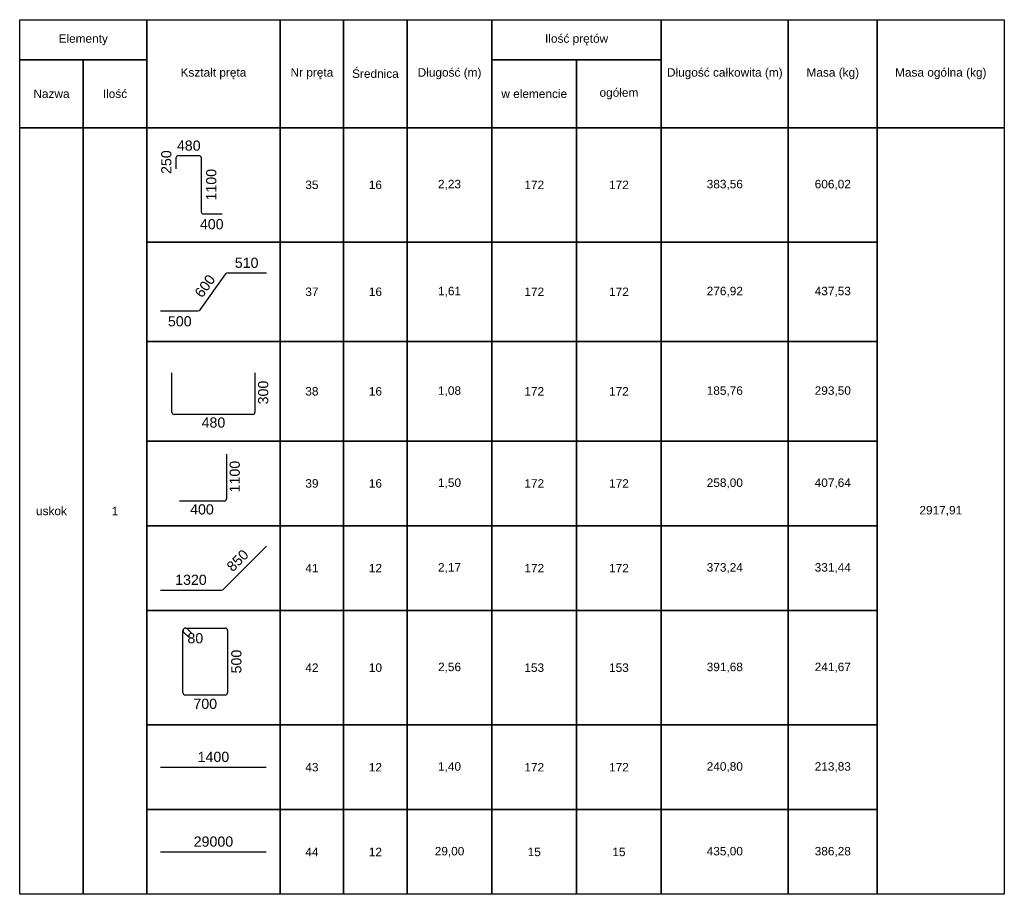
# Model space of a CAD drawing. Extents: x -257438 to 242612, y -74624 to 75879.
# Tile 2 of 21: x 97915 to 102565, y -10542 to -6412. Entities that reach past the tile are written whole.
import ezdxf
from ezdxf.enums import TextEntityAlignment as Align

# ---------------------------------------------------------------- set-up
doc = ezdxf.new("R2010")
doc.units = 0
doc.header["$LTSCALE"] = 10
doc.header["$MEASUREMENT"] = 0
doc.layers.add('RCAD_tabele zbrojenia', color=7, linetype='Continuous')
doc.styles.add('style2', font='arial.ttf', dxfattribs={"height": 40})

msp = doc.modelspace()

# ---------------------------------------------------------------- linework, layer by layer
at = {"layer": 'RCAD_tabele zbrojenia', "color": 1}
for p, q in [((97914.82435, -6411.82099), (102564.82435, -6411.82099)), ((97914.82435, -10541.82099), (97914.82435, -6411.82099)), ((97914.82435, -6411.82099), (98514.82435, -6411.82099)), ((97914.82435, -6601.82099), (97914.82435, -6411.82099)), ((98514.82435, -6411.82099), (98514.82435, -6601.82099)), ((98514.82435, -6411.82099), (99144.82435, -6411.82099)), ((98514.82435, -6921.82099), (98514.82435, -6411.82099)), ((99144.82435, -6411.82099), (99444.82435, -6411.82099)), ((99144.82435, -6921.82099), (99144.82435, -6411.82099)), ((99144.82435, -6411.82099), (99144.82435, -6921.82099)), ((99444.82435, -6411.82099), (99444.82435, -6921.82099)), ((99444.82435, -6411.82099), (99744.82435, -6411.82099)), ((99444.82435, -6921.82099), (99444.82435, -6411.82099)), ((99744.82435, -6411.82099), (99744.82435, -6921.82099)), ((99744.82435, -6411.82099), (100144.82435, -6411.82099)), ((99744.82435, -6921.82099), (99744.82435, -6411.82099)), ((100144.82435, -6411.82099), (100144.82435, -6921.82099)), ((100144.82435, -6411.82099), (100944.82435, -6411.82099)), ((100144.82435, -6601.82099), (100144.82435, -6411.82099)), ((100944.82435, -6411.82099), (100944.82435, -6601.82099)), ((100944.82435, -6411.82099), (101544.82435, -6411.82099)), ((100944.82435, -6921.82099), (100944.82435, -6411.82099)), ((101544.82435, -6411.82099), (101544.82435, -6921.82099)), ((101544.82435, -6411.82099), (101964.82435, -6411.82099)), ((101544.82435, -6921.82099), (101544.82435, -6411.82099)), ((101964.82435, -6411.82099), (101964.82435, -6921.82099)), ((101964.82435, -6411.82099), (102564.82435, -6411.82099)), ((101964.82435, -6921.82099), (101964.82435, -6411.82099)), ((102564.82435, -6411.82099), (102564.82435, -10541.82099)), ((102564.82435, -6411.82099), (102564.82435, -6921.82099)), ((97914.82435, -6601.82099), (98214.82435, -6601.82099)), ((97914.82435, -6921.82099), (97914.82435, -6601.82099)), ((98514.82435, -6601.82099), (97914.82435, -6601.82099)), ((98214.82435, -6601.82099), (98214.82435, -6921.82099)), ((98214.82435, -6601.82099), (98514.82435, -6601.82099)), ((98214.82435, -6921.82099), (98214.82435, -6601.82099)), ((98514.82435, -6601.82099), (98514.82435, -6921.82099)), ((100144.82435, -6601.82099), (100544.82435, -6601.82099)), ((100144.82435, -6921.82099), (100144.82435, -6601.82099)), ((100944.82435, -6601.82099), (100144.82435, -6601.82099)), ((100544.82435, -6601.82099), (100544.82435, -6921.82099)), ((100544.82435, -6601.82099), (100944.82435, -6601.82099)), ((100544.82435, -6921.82099), (100544.82435, -6601.82099)), ((100944.82435, -6601.82099), (100944.82435, -6921.82099)), ((98214.82435, -6921.82099), (97914.82435, -6921.82099)), ((97914.82435, -6921.82099), (98214.82435, -6921.82099)), ((97914.82435, -10541.82099), (97914.82435, -6921.82099)), ((98514.82435, -6921.82099), (98214.82435, -6921.82099)), ((98214.82435, -6921.82099), (98214.82435, -10541.82099)), ((98214.82435, -6921.82099), (98514.82435, -6921.82099)), ((98214.82435, -10541.82099), (98214.82435, -6921.82099)), ((99144.82435, -6921.82099), (98514.82435, -6921.82099)), ((98514.82435, -6921.82099), (98514.82435, -10541.82099)), ((98514.82435, -6921.82099), (99144.82435, -6921.82099)), ((98514.82435, -7461.82099), (98514.82435, -6921.82099)), ((99444.82435, -6921.82099), (99144.82435, -6921.82099)), ((99144.82435, -6921.82099), (99144.82435, -7461.82099)), ((99144.82435, -6921.82099), (99444.82435, -6921.82099)), ((99144.82435, -7461.82099), (99144.82435, -6921.82099)), ((99744.82435, -6921.82099), (99444.82435, -6921.82099)), ((99444.82435, -6921.82099), (99444.82435, -7461.82099)), ((99444.82435, -6921.82099), (99744.82435, -6921.82099)), ((99444.82435, -7461.82099), (99444.82435, -6921.82099)), ((100144.82435, -6921.82099), (99744.82435, -6921.82099)), ((99744.82435, -6921.82099), (99744.82435, -7461.82099)), ((99744.82435, -6921.82099), (100144.82435, -6921.82099)), ((99744.82435, -7461.82099), (99744.82435, -6921.82099)), ((100544.82435, -6921.82099), (100144.82435, -6921.82099)), ((100144.82435, -6921.82099), (100144.82435, -7461.82099)), ((100144.82435, -6921.82099), (100544.82435, -6921.82099)), ((100144.82435, -7461.82099), (100144.82435, -6921.82099)), ((100944.82435, -6921.82099), (100544.82435, -6921.82099)), ((100544.82435, -6921.82099), (100544.82435, -7461.82099)), ((100544.82435, -6921.82099), (100944.82435, -6921.82099)), ((100544.82435, -7461.82099), (100544.82435, -6921.82099)), ((101544.82435, -6921.82099), (100944.82435, -6921.82099)), ((100944.82435, -6921.82099), (100944.82435, -7461.82099)), ((100944.82435, -6921.82099), (101544.82435, -6921.82099)), ((100944.82435, -7461.82099), (100944.82435, -6921.82099)), ((101964.82435, -6921.82099), (101544.82435, -6921.82099)), ((101544.82435, -6921.82099), (101544.82435, -7461.82099)), ((101544.82435, -6921.82099), (101964.82435, -6921.82099)), ((101544.82435, -7461.82099), (101544.82435, -6921.82099)), ((102564.82435, -6921.82099), (101964.82435, -6921.82099)), ((101964.82435, -6921.82099), (102564.82435, -6921.82099)), ((101964.82435, -10541.82099), (101964.82435, -6921.82099)), ((101964.82435, -6921.82099), (101964.82435, -7461.82099)), ((102564.82435, -6921.82099), (102564.82435, -10541.82099)), ((99144.82435, -7461.82099), (98514.82435, -7461.82099)), ((98514.82435, -7461.82099), (99144.82435, -7461.82099)), ((98514.82435, -7931.82099), (98514.82435, -7461.82099)), ((99444.82435, -7461.82099), (99144.82435, -7461.82099)), ((99144.82435, -7461.82099), (99144.82435, -7931.82099)), ((99144.82435, -7461.82099), (99444.82435, -7461.82099)), ((99144.82435, -7931.82099), (99144.82435, -7461.82099)), ((99744.82435, -7461.82099), (99444.82435, -7461.82099)), ((99444.82435, -7461.82099), (99444.82435, -7931.82099)), ((99444.82435, -7461.82099), (99744.82435, -7461.82099)), ((99444.82435, -7931.82099), (99444.82435, -7461.82099)), ((100144.82435, -7461.82099), (99744.82435, -7461.82099)), ((99744.82435, -7461.82099), (99744.82435, -7931.82099)), ((99744.82435, -7461.82099), (100144.82435, -7461.82099)), ((99744.82435, -7931.82099), (99744.82435, -7461.82099)), ((100544.82435, -7461.82099), (100144.82435, -7461.82099)), ((100144.82435, -7461.82099), (100144.82435, -7931.82099)), ((100144.82435, -7461.82099), (100544.82435, -7461.82099)), ((100144.82435, -7931.82099), (100144.82435, -7461.82099)), ((100944.82435, -7461.82099), (100544.82435, -7461.82099)), ((100544.82435, -7461.82099), (100544.82435, -7931.82099)), ((100544.82435, -7461.82099), (100944.82435, -7461.82099)), ((100544.82435, -7931.82099), (100544.82435, -7461.82099)), ((101544.82435, -7461.82099), (100944.82435, -7461.82099)), ((100944.82435, -7461.82099), (100944.82435, -7931.82099)), ((100944.82435, -7461.82099), (101544.82435, -7461.82099)), ((100944.82435, -7931.82099), (100944.82435, -7461.82099)), ((101964.82435, -7461.82099), (101544.82435, -7461.82099)), ((101544.82435, -7461.82099), (101544.82435, -7931.82099)), ((101544.82435, -7461.82099), (101964.82435, -7461.82099)), ((101544.82435, -7931.82099), (101544.82435, -7461.82099)), ((101964.82435, -7461.82099), (101964.82435, -7931.82099)), ((99144.82435, -7931.82099), (98514.82435, -7931.82099)), ((98514.82435, -7931.82099), (99144.82435, -7931.82099)), ((98514.82435, -8401.82099), (98514.82435, -7931.82099)), ((99444.82435, -7931.82099), (99144.82435, -7931.82099)), ((99144.82435, -7931.82099), (99144.82435, -8401.82099)), ((99144.82435, -7931.82099), (99444.82435, -7931.82099)), ((99144.82435, -8401.82099), (99144.82435, -7931.82099)), ((99744.82435, -7931.82099), (99444.82435, -7931.82099)), ((99444.82435, -7931.82099), (99444.82435, -8401.82099)), ((99444.82435, -7931.82099), (99744.82435, -7931.82099)), ((99444.82435, -8401.82099), (99444.82435, -7931.82099)), ((100144.82435, -7931.82099), (99744.82435, -7931.82099)), ((99744.82435, -7931.82099), (99744.82435, -8401.82099)), ((99744.82435, -7931.82099), (100144.82435, -7931.82099)), ((99744.82435, -8401.82099), (99744.82435, -7931.82099)), ((100544.82435, -7931.82099), (100144.82435, -7931.82099)), ((100144.82435, -7931.82099), (100144.82435, -8401.82099)), ((100144.82435, -7931.82099), (100544.82435, -7931.82099)), ((100144.82435, -8401.82099), (100144.82435, -7931.82099)), ((100944.82435, -7931.82099), (100544.82435, -7931.82099)), ((100544.82435, -7931.82099), (100544.82435, -8401.82099)), ((100544.82435, -7931.82099), (100944.82435, -7931.82099)), ((100544.82435, -8401.82099), (100544.82435, -7931.82099)), ((101544.82435, -7931.82099), (100944.82435, -7931.82099)), ((100944.82435, -7931.82099), (100944.82435, -8401.82099)), ((100944.82435, -7931.82099), (101544.82435, -7931.82099)), ((100944.82435, -8401.82099), (100944.82435, -7931.82099)), ((101964.82435, -7931.82099), (101544.82435, -7931.82099)), ((101544.82435, -7931.82099), (101544.82435, -8401.82099)), ((101544.82435, -7931.82099), (101964.82435, -7931.82099)), ((101544.82435, -8401.82099), (101544.82435, -7931.82099)), ((101964.82435, -7931.82099), (101964.82435, -8401.82099)), ((99144.82435, -8401.82099), (98514.82435, -8401.82099)), ((98514.82435, -8401.82099), (99144.82435, -8401.82099)), ((98514.82435, -8801.82099), (98514.82435, -8401.82099)), ((99444.82435, -8401.82099), (99144.82435, -8401.82099)), ((99144.82435, -8401.82099), (99144.82435, -8801.82099)), ((99144.82435, -8401.82099), (99444.82435, -8401.82099)), ((99144.82435, -8801.82099), (99144.82435, -8401.82099)), ((99744.82435, -8401.82099), (99444.82435, -8401.82099)), ((99444.82435, -8401.82099), (99444.82435, -8801.82099)), ((99444.82435, -8401.82099), (99744.82435, -8401.82099)), ((99444.82435, -8801.82099), (99444.82435, -8401.82099)), ((100144.82435, -8401.82099), (99744.82435, -8401.82099)), ((99744.82435, -8401.82099), (99744.82435, -8801.82099)), ((99744.82435, -8401.82099), (100144.82435, -8401.82099)), ((99744.82435, -8801.82099), (99744.82435, -8401.82099)), ((100544.82435, -8401.82099), (100144.82435, -8401.82099)), ((100144.82435, -8401.82099), (100144.82435, -8801.82099)), ((100144.82435, -8401.82099), (100544.82435, -8401.82099)), ((100144.82435, -8801.82099), (100144.82435, -8401.82099)), ((100944.82435, -8401.82099), (100544.82435, -8401.82099)), ((100544.82435, -8401.82099), (100544.82435, -8801.82099)), ((100544.82435, -8401.82099), (100944.82435, -8401.82099)), ((100544.82435, -8801.82099), (100544.82435, -8401.82099)), ((101544.82435, -8401.82099), (100944.82435, -8401.82099)), ((100944.82435, -8401.82099), (100944.82435, -8801.82099)), ((100944.82435, -8401.82099), (101544.82435, -8401.82099)), ((100944.82435, -8801.82099), (100944.82435, -8401.82099)), ((101964.82435, -8401.82099), (101544.82435, -8401.82099)), ((101544.82435, -8401.82099), (101544.82435, -8801.82099)), ((101544.82435, -8401.82099), (101964.82435, -8401.82099)), ((101544.82435, -8801.82099), (101544.82435, -8401.82099)), ((101964.82435, -8401.82099), (101964.82435, -8801.82099)), ((99144.82435, -8801.82099), (98514.82435, -8801.82099)), ((98514.82435, -8801.82099), (99144.82435, -8801.82099)), ((98514.82435, -9201.82099), (98514.82435, -8801.82099)), ((99444.82435, -8801.82099), (99144.82435, -8801.82099)), ((99144.82435, -8801.82099), (99144.82435, -9201.82099)), ((99144.82435, -8801.82099), (99444.82435, -8801.82099)), ((99144.82435, -9201.82099), (99144.82435, -8801.82099)), ((99744.82435, -8801.82099), (99444.82435, -8801.82099)), ((99444.82435, -8801.82099), (99444.82435, -9201.82099)), ((99444.82435, -8801.82099), (99744.82435, -8801.82099)), ((99444.82435, -9201.82099), (99444.82435, -8801.82099)), ((100144.82435, -8801.82099), (99744.82435, -8801.82099)), ((99744.82435, -8801.82099), (99744.82435, -9201.82099)), ((99744.82435, -8801.82099), (100144.82435, -8801.82099)), ((99744.82435, -9201.82099), (99744.82435, -8801.82099)), ((100544.82435, -8801.82099), (100144.82435, -8801.82099)), ((100144.82435, -8801.82099), (100144.82435, -9201.82099)), ((100144.82435, -8801.82099), (100544.82435, -8801.82099)), ((100144.82435, -9201.82099), (100144.82435, -8801.82099)), ((100944.82435, -8801.82099), (100544.82435, -8801.82099)), ((100544.82435, -8801.82099), (100544.82435, -9201.82099)), ((100544.82435, -8801.82099), (100944.82435, -8801.82099)), ((100544.82435, -9201.82099), (100544.82435, -8801.82099)), ((101544.82435, -8801.82099), (100944.82435, -8801.82099)), ((100944.82435, -8801.82099), (100944.82435, -9201.82099)), ((100944.82435, -8801.82099), (101544.82435, -8801.82099)), ((100944.82435, -9201.82099), (100944.82435, -8801.82099)), ((101964.82435, -8801.82099), (101544.82435, -8801.82099)), ((101544.82435, -8801.82099), (101544.82435, -9201.82099)), ((101544.82435, -8801.82099), (101964.82435, -8801.82099)), ((101544.82435, -9201.82099), (101544.82435, -8801.82099)), ((101964.82435, -8801.82099), (101964.82435, -9201.82099)), ((99144.82435, -9201.82099), (98514.82435, -9201.82099)), ((98514.82435, -9201.82099), (99144.82435, -9201.82099)), ((98514.82435, -9741.82099), (98514.82435, -9201.82099)), ((99444.82435, -9201.82099), (99144.82435, -9201.82099)), ((99144.82435, -9201.82099), (99144.82435, -9741.82099)), ((99144.82435, -9201.82099), (99444.82435, -9201.82099)), ((99144.82435, -9741.82099), (99144.82435, -9201.82099)), ((99744.82435, -9201.82099), (99444.82435, -9201.82099)), ((99444.82435, -9201.82099), (99444.82435, -9741.82099)), ((99444.82435, -9201.82099), (99744.82435, -9201.82099)), ((99444.82435, -9741.82099), (99444.82435, -9201.82099)), ((100144.82435, -9201.82099), (99744.82435, -9201.82099)), ((99744.82435, -9201.82099), (99744.82435, -9741.82099)), ((99744.82435, -9201.82099), (100144.82435, -9201.82099)), ((99744.82435, -9741.82099), (99744.82435, -9201.82099)), ((100544.82435, -9201.82099), (100144.82435, -9201.82099)), ((100144.82435, -9201.82099), (100144.82435, -9741.82099)), ((100144.82435, -9201.82099), (100544.82435, -9201.82099)), ((100144.82435, -9741.82099), (100144.82435, -9201.82099)), ((100944.82435, -9201.82099), (100544.82435, -9201.82099)), ((100544.82435, -9201.82099), (100544.82435, -9741.82099)), ((100544.82435, -9201.82099), (100944.82435, -9201.82099)), ((100544.82435, -9741.82099), (100544.82435, -9201.82099)), ((101544.82435, -9201.82099), (100944.82435, -9201.82099)), ((100944.82435, -9201.82099), (100944.82435, -9741.82099)), ((100944.82435, -9201.82099), (101544.82435, -9201.82099)), ((100944.82435, -9741.82099), (100944.82435, -9201.82099)), ((101964.82435, -9201.82099), (101544.82435, -9201.82099)), ((101544.82435, -9201.82099), (101544.82435, -9741.82099)), ((101544.82435, -9201.82099), (101964.82435, -9201.82099)), ((101544.82435, -9741.82099), (101544.82435, -9201.82099)), ((101964.82435, -9201.82099), (101964.82435, -9741.82099)), ((99144.82435, -9741.82099), (98514.82435, -9741.82099)), ((98514.82435, -9741.82099), (99144.82435, -9741.82099)), ((98514.82435, -10141.82099), (98514.82435, -9741.82099)), ((99444.82435, -9741.82099), (99144.82435, -9741.82099)), ((99144.82435, -9741.82099), (99144.82435, -10141.82099)), ((99144.82435, -9741.82099), (99444.82435, -9741.82099)), ((99144.82435, -10141.82099), (99144.82435, -9741.82099)), ((99744.82435, -9741.82099), (99444.82435, -9741.82099)), ((99444.82435, -9741.82099), (99444.82435, -10141.82099)), ((99444.82435, -9741.82099), (99744.82435, -9741.82099)), ((99444.82435, -10141.82099), (99444.82435, -9741.82099)), ((100144.82435, -9741.82099), (99744.82435, -9741.82099)), ((99744.82435, -9741.82099), (99744.82435, -10141.82099)), ((99744.82435, -9741.82099), (100144.82435, -9741.82099)), ((99744.82435, -10141.82099), (99744.82435, -9741.82099)), ((100544.82435, -9741.82099), (100144.82435, -9741.82099)), ((100144.82435, -9741.82099), (100144.82435, -10141.82099)), ((100144.82435, -9741.82099), (100544.82435, -9741.82099)), ((100144.82435, -10141.82099), (100144.82435, -9741.82099)), ((100944.82435, -9741.82099), (100544.82435, -9741.82099)), ((100544.82435, -9741.82099), (100544.82435, -10141.82099)), ((100544.82435, -9741.82099), (100944.82435, -9741.82099)), ((100544.82435, -10141.82099), (100544.82435, -9741.82099)), ((101544.82435, -9741.82099), (100944.82435, -9741.82099)), ((100944.82435, -9741.82099), (100944.82435, -10141.82099)), ((100944.82435, -9741.82099), (101544.82435, -9741.82099)), ((100944.82435, -10141.82099), (100944.82435, -9741.82099)), ((101964.82435, -9741.82099), (101544.82435, -9741.82099)), ((101544.82435, -9741.82099), (101544.82435, -10141.82099)), ((101544.82435, -9741.82099), (101964.82435, -9741.82099)), ((101544.82435, -10141.82099), (101544.82435, -9741.82099)), ((101964.82435, -9741.82099), (101964.82435, -10141.82099)), ((99144.82435, -10141.82099), (98514.82435, -10141.82099)), ((98514.82435, -10141.82099), (99144.82435, -10141.82099)), ((98514.82435, -10541.82099), (98514.82435, -10141.82099)), ((99444.82435, -10141.82099), (99144.82435, -10141.82099)), ((99144.82435, -10141.82099), (99144.82435, -10541.82099)), ((99144.82435, -10141.82099), (99444.82435, -10141.82099)), ((99144.82435, -10541.82099), (99144.82435, -10141.82099)), ((99744.82435, -10141.82099), (99444.82435, -10141.82099)), ((99444.82435, -10141.82099), (99444.82435, -10541.82099)), ((99444.82435, -10141.82099), (99744.82435, -10141.82099)), ((99444.82435, -10541.82099), (99444.82435, -10141.82099)), ((100144.82435, -10141.82099), (99744.82435, -10141.82099)), ((99744.82435, -10141.82099), (99744.82435, -10541.82099)), ((99744.82435, -10141.82099), (100144.82435, -10141.82099)), ((99744.82435, -10541.82099), (99744.82435, -10141.82099)), ((100544.82435, -10141.82099), (100144.82435, -10141.82099)), ((100144.82435, -10141.82099), (100144.82435, -10541.82099)), ((100144.82435, -10141.82099), (100544.82435, -10141.82099)), ((100144.82435, -10541.82099), (100144.82435, -10141.82099)), ((100944.82435, -10141.82099), (100544.82435, -10141.82099)), ((100544.82435, -10141.82099), (100544.82435, -10541.82099)), ((100544.82435, -10141.82099), (100944.82435, -10141.82099)), ((100544.82435, -10541.82099), (100544.82435, -10141.82099)), ((101544.82435, -10141.82099), (100944.82435, -10141.82099)), ((100944.82435, -10141.82099), (100944.82435, -10541.82099)), ((100944.82435, -10141.82099), (101544.82435, -10141.82099)), ((100944.82435, -10541.82099), (100944.82435, -10141.82099)), ((101964.82435, -10141.82099), (101544.82435, -10141.82099)), ((101544.82435, -10141.82099), (101544.82435, -10541.82099)), ((101544.82435, -10141.82099), (101964.82435, -10141.82099)), ((101544.82435, -10541.82099), (101544.82435, -10141.82099)), ((101964.82435, -10141.82099), (101964.82435, -10541.82099)), ((102564.82435, -10541.82099), (97914.82435, -10541.82099)), ((98214.82435, -10541.82099), (97914.82435, -10541.82099)), ((98514.82435, -10541.82099), (98214.82435, -10541.82099)), ((99144.82435, -10541.82099), (98514.82435, -10541.82099)), ((99444.82435, -10541.82099), (99144.82435, -10541.82099)), ((99744.82435, -10541.82099), (99444.82435, -10541.82099)), ((100144.82435, -10541.82099), (99744.82435, -10541.82099)), ((100544.82435, -10541.82099), (100144.82435, -10541.82099)), ((100944.82435, -10541.82099), (100544.82435, -10541.82099)), ((101544.82435, -10541.82099), (100944.82435, -10541.82099)), ((101964.82435, -10541.82099), (101544.82435, -10541.82099)), ((102564.82435, -10541.82099), (101964.82435, -10541.82099))]:
    msp.add_line(p, q, dxfattribs=at)
at = {"layer": 'RCAD_tabele zbrojenia', "color": 4}
for p, q in [((98654.41752, -7115.37331), (98654.41752, -7063.32828)), ((98664.23535, -7053.51046), (98762.37686, -7053.51046)), ((98772.19468, -7063.32828), (98772.19468, -7318.84444)), ((98782.01251, -7328.66227), (98871.48466, -7328.66227)), ((98766.58532, -7781.65286), (98888.77385, -7611.98913)), ((98899.13444, -7606.68286), (99079.9623, -7606.68286)), ((98579.6864, -7786.95912), (98756.22473, -7786.95912)), ((98633.64876, -8265.45781), (98633.64876, -8079.32099)), ((99025.99994, -8079.32099), (99025.99994, -8265.45781)), ((99015.96117, -8275.49658), (98643.68753, -8275.49658)), ((98890.78871, -8464.02807), (98890.78871, -8674.90287)), ((98880.95521, -8684.73637), (98670.08042, -8684.73637)), ((98876.40952, -9102.00344), (99080.35668, -8898.05629)), ((98579.29203, -9105.5857), (98867.76119, -9105.5857)), ((98685.89437, -9589.40157), (98685.89437, -9296.23994)), ((98697.20806, -9284.92625), (98885.10668, -9284.92625)), ((98705.20805, -9288.23996), (98729.02635, -9312.05825)), ((98896.42037, -9296.23994), (98896.42037, -9589.40157)), ((98713.02637, -9328.05823), (98689.20807, -9304.23993)), ((98885.10668, -9600.71526), (98697.20806, -9600.71526)), ((98580.3194, -9941.82099), (99079.3293, -9941.82099)), ((98580.3194, -10341.82099), (99079.3293, -10341.82099))]:
    msp.add_line(p, q, dxfattribs=at)
for centre, radius, start, end in [((98664.23535, -7063.32828), 9.81783, 90, 180), ((98762.37686, -7063.32828), 9.81783, 0, 90), ((98782.01251, -7318.84444), 9.81783, 180, 270), ((98899.13444, -7619.45062), 12.76776, 90, 144.23929838), ((98756.22473, -7774.19136), 12.76776, 270.00000004, 324.23929838), ((98643.68753, -8265.45781), 10.03877, 180, 270), ((99015.96117, -8265.45781), 10.03877, 270, 0), ((98880.95521, -8674.90287), 9.8335, 270, 0), ((98867.76119, -9093.35511), 12.23058, 270, 315), ((98697.20806, -9296.23994), 11.31369, 90, 225), ((98697.20806, -9296.23994), 11.31369, 45, 180), ((98885.10668, -9296.23994), 11.31369, 0, 90), ((98697.20806, -9589.40157), 11.31369, 180, 270), ((98885.10668, -9589.40157), 11.31369, 270, 0)]:
    msp.add_arc(centre, radius, start, end, dxfattribs=at)

# ---------------------------------------------------------------- texts
at = {"layer": 'RCAD_tabele zbrojenia', "color": 2, "style": 'style2'}
for s, p in [('480', (98713.3061, -7006.24509)), ('400', (98821.83967, -7377.3969)), ('510', (98986.63828, -7559.68286)), ('480', (98829.82435, -8314.02329)), ('400', (98775.51782, -8724.1328)), ('1320', (98723.52661, -9056.5857)), ('80', (98744.18272, -9332.74747)), ('700', (98791.15737, -9642.19668)), ('1400', (98829.82435, -9892.82099)), ('29000', (98829.82435, -10292.82099))]:
    msp.add_text(s, height=48, dxfattribs=at).set_placement(p, align=Align.MIDDLE_CENTER)
for s, rotation, p in [('250', 90, (98607.15215, -7084.44188)), ('1100', 90, (98819.46005, -7191.08636)), ('600', 54.23929838, (98789.54074, -7669.35413)), ('500', 0.00000004, (98670.86566, -7835.95912)), ('300', 90, (99064.52665, -8172.3894)), ('1100', 90, (98930.18514, -8569.46547)), ('850', 45, (98943.73487, -8965.38163)), ('500', 90, (98937.90179, -9442.82076))]:
    msp.add_text(s, height=48, rotation=rotation, dxfattribs=at).set_placement(p, align=Align.MIDDLE_CENTER)
at = {"layer": 'RCAD_tabele zbrojenia', "color": 3, "char_height": 40, "attachment_point": 5, "style": 'style2'}
for s, insert, width in [('Elementy', (98214.82435, -6506.82099), 600), ('Ilość prętów', (100544.82435, -6506.82099), 800), ('Długość całkowita (m)', (101244.82435, -6666.82099), 600), ('Kształt pręta', (98829.82435, -6666.82099), 630), ('Nr pręta', (99294.82435, -6666.82099), 300), ('Średnica', (99594.82435, -6666.82099), 300), ('Długość (m)', (99944.82435, -6666.82099), 400), ('Masa (kg)', (101754.82435, -6666.82099), 420), ('Masa ogólna (kg)', (102264.82435, -6666.82099), 600), ('Nazwa', (98064.82435, -6761.82099), 300), ('Ilość', (98364.82435, -6761.82099), 300), ('w elemencie', (100344.82435, -6761.82099), 400), ('ogółem', (100744.82435, -6761.82099), 400)]:
    msp.add_mtext(s, dxfattribs=dict(at, insert=insert, width=width))
at = {"layer": 'RCAD_tabele zbrojenia', "color": 2, "char_height": 40, "attachment_point": 5, "style": 'style2'}
for s, insert, width in [('35', (99294.82435, -7191.82099), 300), ('16', (99594.82435, -7191.82099), 300), ('2,23', (99944.82435, -7191.82099), 400), ('172', (100344.82435, -7191.82099), 400), ('172', (100744.82435, -7191.82099), 400), ('383,56', (101244.82435, -7191.82099), 600), ('606,02', (101754.82435, -7191.82099), 420), ('37', (99294.82435, -7696.82099), 300), ('16', (99594.82435, -7696.82099), 300), ('1,61', (99944.82435, -7696.82099), 400), ('172', (100344.82435, -7696.82099), 400), ('172', (100744.82435, -7696.82099), 400), ('276,92', (101244.82435, -7696.82099), 600), ('437,53', (101754.82435, -7696.82099), 420), ('38', (99294.82435, -8166.82099), 300), ('16', (99594.82435, -8166.82099), 300), ('1,08', (99944.82435, -8166.82099), 400), ('172', (100344.82435, -8166.82099), 400), ('172', (100744.82435, -8166.82099), 400), ('185,76', (101244.82435, -8166.82099), 600), ('293,50', (101754.82435, -8166.82099), 420), ('39', (99294.82435, -8601.82099), 300), ('16', (99594.82435, -8601.82099), 300), ('1,50', (99944.82435, -8601.82099), 400), ('172', (100344.82435, -8601.82099), 400), ('172', (100744.82435, -8601.82099), 400), ('258,00', (101244.82435, -8601.82099), 600), ('407,64', (101754.82435, -8601.82099), 420), ('uskok', (98064.82435, -8731.82099), 300), ('1', (98364.82435, -8731.82099), 300), ('2917,91', (102264.82435, -8731.82099), 600), ('41', (99294.82435, -9001.82099), 300), ('12', (99594.82435, -9001.82099), 300), ('2,17', (99944.82435, -9001.82099), 400), ('172', (100344.82435, -9001.82099), 400), ('172', (100744.82435, -9001.82099), 400), ('373,24', (101244.82435, -9001.82099), 600), ('331,44', (101754.82435, -9001.82099), 420), ('42', (99294.82435, -9471.82099), 300), ('10', (99594.82435, -9471.82099), 300), ('2,56', (99944.82435, -9471.82099), 400), ('153', (100344.82435, -9471.82099), 400), ('153', (100744.82435, -9471.82099), 400), ('391,68', (101244.82435, -9471.82099), 600), ('241,67', (101754.82435, -9471.82099), 420), ('43', (99294.82435, -9941.82099), 300), ('12', (99594.82435, -9941.82099), 300), ('1,40', (99944.82435, -9941.82099), 400), ('172', (100344.82435, -9941.82099), 400), ('172', (100744.82435, -9941.82099), 400), ('240,80', (101244.82435, -9941.82099), 600), ('213,83', (101754.82435, -9941.82099), 420), ('44', (99294.82435, -10341.82099), 300), ('12', (99594.82435, -10341.82099), 300), ('29,00', (99944.82435, -10341.82099), 400), ('15', (100344.82435, -10341.82099), 400), ('15', (100744.82435, -10341.82099), 400), ('435,00', (101244.82435, -10341.82099), 600), ('386,28', (101754.82435, -10341.82099), 420)]:
    msp.add_mtext(s, dxfattribs=dict(at, insert=insert, width=width))

doc.saveas('drawing.dxf')
